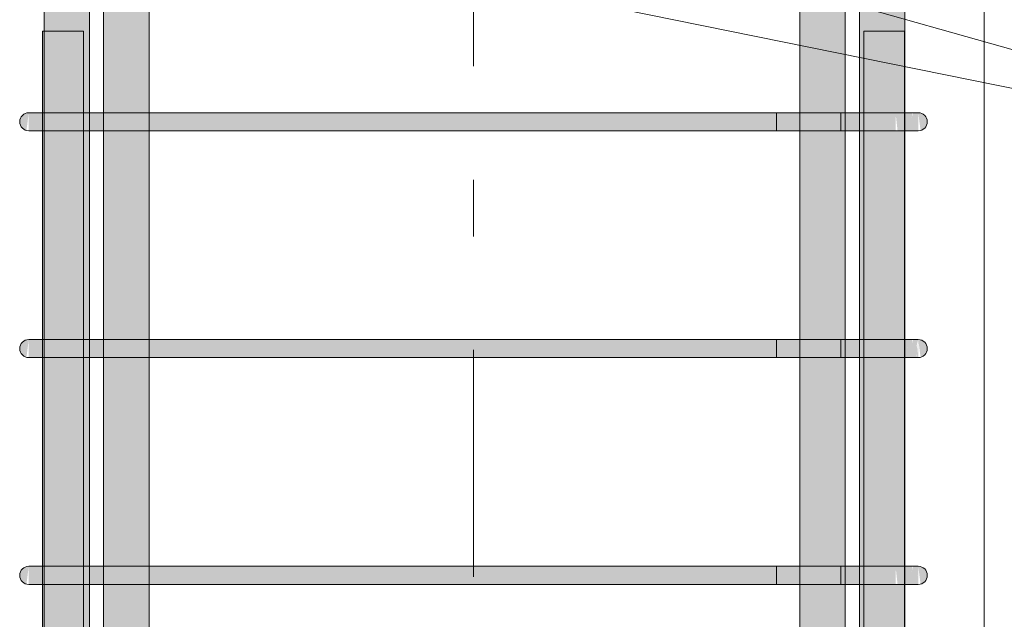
# Model space of a CAD drawing. Header units: millimetres. Extents: x -25607 to 9385, y 1894 to 10168.
# Tile 177 of 181: x 7624 to 8058, y 8401 to 8665. Entities that reach past the tile are written whole.
import ezdxf

# ---------------------------------------------------------------- set-up
doc = ezdxf.new("R2010")
doc.units = ezdxf.units.MM
doc.linetypes.add('Čára osnovy', pattern=[225, 100, -50, 25, -50])
for name, color, linetype, lineweight in [('S-COLS', 52, 'Continuous', 9), ('S-GRID', 1, 'Continuous', 5), ('S-RBAR', 171, 'Continuous', 5), ('S-RBAR-IDEN', 171, 'Continuous', 5)]:
    doc.layers.add(name, color=color, linetype=linetype, lineweight=lineweight)

msp = doc.modelspace()

# ---------------------------------------------------------------- hatches: boundary and pattern name
at = {"layer": 'S-RBAR'}
h = msp.add_hatch(color=256, dxfattribs=at)
h.paths.add_polyline_path([(7655.19, 7883.8), (7655.19, 7916), (7652.49, 7916), (7652.49, 7883.8)])
h.paths.add_polyline_path([(7655.19, 7924), (7655.19, 8016), (7652.49, 8016), (7652.49, 7924)])
h.paths.add_polyline_path([(7652.49, 8024), (7655.19, 8024), (7655.19, 8116), (7652.49, 8116), (7652.49, 8077.38)])
h.paths.add_polyline_path([(7652.49, 8124), (7655.19, 8124), (7655.19, 8216), (7652.49, 8216), (7652.49, 8188.24)])
h.paths.add_polyline_path([(7652.49, 8224), (7655.19, 8224), (7655.19, 8316), (7652.49, 8316), (7652.49, 8299.1)])
h.paths.add_polyline_path([(7655.19, 8324), (7655.19, 8416), (7652.49, 8416), (7652.49, 8324)])
h.paths.add_polyline_path([(7652.49, 8424), (7655.19, 8424), (7655.19, 8516), (7652.49, 8516)])
h.paths.add_polyline_path([(7655.19, 8524), (7655.19, 8616), (7652.49, 8616), (7652.49, 8524)])
h.paths.add_polyline_path([(7652.49, 8624), (7655.19, 8624), (7655.19, 8695), (7654.44, 8695), (7646.68, 8696.02), (7639.44, 8699.02), (7635.19, 8702.28), (7635.19, 8660), (7652.49, 8660), (7652.49, 8631.69)])
h.paths.add_polyline_path([(7654.44, 8705), (7655.19, 8705.1), (7655.19, 8729.45), (7635.19, 8729.45), (7635.19, 8719.66), (7637.25, 8714.83), (7640.3, 8710.86), (7644.44, 8707.68), (7650.3, 8705.54)])
h.paths.add_polyline_path([(7642.32, 8755.3), (7655.19, 8768.18), (7655.19, 8783.8), (7635.19, 8783.8), (7635.19, 8755.3)])
h = msp.add_hatch(color=256, dxfattribs=at)
h.paths.add_polyline_path([(7661.44, 7883.8), (7681.44, 7883.8), (7681.44, 7916), (7661.44, 7916)])
h.paths.add_polyline_path([(7661.44, 7924), (7681.44, 7924), (7681.44, 8016), (7661.44, 8016), (7661.44, 7966.52)])
h.paths.add_polyline_path([(7681.44, 8024), (7681.44, 8116), (7661.44, 8116), (7661.44, 8024)])
h.paths.add_polyline_path([(7681.44, 8124), (7681.44, 8216), (7661.44, 8216), (7661.44, 8124)])
h.paths.add_polyline_path([(7681.44, 8224), (7681.44, 8316), (7661.44, 8316), (7661.44, 8224)])
h.paths.add_polyline_path([(7661.44, 8324), (7681.44, 8324), (7681.44, 8416), (7661.44, 8416), (7661.44, 8409.96)])
h.paths.add_polyline_path([(7661.44, 8424), (7681.44, 8424), (7681.44, 8516), (7661.44, 8516)])
h.paths.add_polyline_path([(7681.44, 8524), (7681.44, 8616), (7661.44, 8616), (7661.44, 8524)])
h.paths.add_polyline_path([(7661.44, 8624), (7681.44, 8624), (7681.44, 8695), (7661.44, 8695), (7661.44, 8631.69)])
h.paths.add_polyline_path([(7676.87, 8705), (7681.44, 8705), (7681.44, 8709.57)])
h.paths.add_polyline_path([(7661.44, 8706.44), (7664.44, 8707.68), (7669.44, 8711.72), (7681.44, 8723.72), (7681.44, 8783.8), (7661.44, 8783.8), (7661.44, 8774.43), (7668.58, 8781.57), (7675.66, 8774.5), (7661.44, 8760.28), (7661.44, 8707.68)])
h = msp.add_hatch(color=256, dxfattribs=at)
h.paths.add_polyline_path([(7988.25, 7883.8), (7988.25, 7916), (7968.25, 7916), (7968.25, 7883.8), (7986.3, 7883.8)])
h.paths.add_polyline_path([(7974.61, 7924), (7988.25, 7924), (7988.25, 8016), (7968.25, 8016), (7968.25, 7924)])
h.paths.add_polyline_path([(7986.3, 8024), (7988.25, 8024), (7988.25, 8116), (7968.25, 8116), (7968.25, 8024), (7974.61, 8024)])
h.paths.add_polyline_path([(7986.3, 8124), (7988.25, 8124), (7988.25, 8216), (7968.25, 8216), (7968.25, 8124), (7974.61, 8124)])
h.paths.add_polyline_path([(7986.3, 8224), (7988.25, 8224), (7988.25, 8316), (7968.25, 8316), (7968.25, 8224), (7974.61, 8224)])
h.paths.add_polyline_path([(7986.3, 8324), (7988.25, 8324), (7988.25, 8416), (7968.25, 8416), (7968.25, 8324), (7974.61, 8324)])
h.paths.add_polyline_path([(7968.25, 8424), (7988.25, 8424), (7988.25, 8516), (7968.25, 8516)])
h.paths.add_polyline_path([(7988.25, 8524), (7988.25, 8616), (7968.25, 8616), (7968.25, 8524), (7986.3, 8524)])
h.paths.add_polyline_path([(7968.25, 8624), (7988.25, 8624), (7988.25, 8695), (7968.25, 8695), (7968.25, 8631.69)])
h.paths.add_polyline_path([(7968.25, 8705), (7972.02, 8705), (7968.25, 8708.77)])
h.paths.add_polyline_path([(7988.25, 8706.1), (7988.25, 8759.48), (7973.23, 8774.5), (7980.3, 8781.57), (7988.25, 8773.62), (7988.25, 8783.8), (7968.25, 8783.8), (7968.25, 8722.91), (7980.3, 8710.86), (7984.44, 8707.68), (7986.68, 8706.75)])
h = msp.add_hatch(color=256, dxfattribs=at)
h.paths.add_polyline_path([(7996.39, 7883.8), (7996.39, 7916), (7994.5, 7916), (7994.5, 7883.8)])
h.paths.add_polyline_path([(8014.39, 7924), (8014.5, 7924), (8014.39, 7938.8)])
h.paths.add_polyline_path([(7996.39, 7924), (7996.39, 8016), (7994.5, 8016), (7994.5, 7924)])
h.paths.add_polyline_path([(7994.5, 8024), (7996.39, 8024), (7996.39, 8116), (7994.5, 8116), (7994.5, 8077.38)])
h.paths.add_polyline_path([(8014.39, 8024), (8014.5, 8024), (8014.39, 8049.66)])
h.paths.add_polyline_path([(7996.39, 8124), (7996.39, 8216), (7994.5, 8216), (7994.5, 8124)])
h.paths.add_polyline_path([(7996.39, 8224), (7996.39, 8316), (7994.5, 8316), (7994.5, 8224)])
h.paths.add_polyline_path([(8014.39, 8224), (8014.5, 8224), (8014.39, 8243.67)])
h.paths.add_polyline_path([(7996.39, 8324), (7996.39, 8416), (7994.5, 8416), (7994.5, 8324)])
h.paths.add_polyline_path([(8014.39, 8324), (8014.5, 8324), (8014.39, 8326.82)])
h.paths.add_polyline_path([(7996.39, 8424), (7996.39, 8516), (7994.5, 8516), (7994.5, 8424)])
h.paths.add_polyline_path([(7996.39, 8524), (7996.39, 8616), (7994.5, 8616), (7994.5, 8524)])
h.paths.add_polyline_path([(8014.39, 8624), (8014.5, 8624), (8014.5, 8702.9), (8008.58, 8698.66), (8001.51, 8695.93), (7994.5, 8695), (7994.5, 8624), (7996.39, 8624), (7996.39, 8660), (8014.39, 8660), (8014.39, 8631.69)])
h.paths.add_polyline_path([(7994.5, 8705.01), (7999.62, 8705.68), (8004.73, 8707.9), (8008.58, 8710.86), (8011.76, 8715), (8013.76, 8719.82), (8014.44, 8725), (8013.76, 8729.45), (7994.5, 8729.45), (7994.5, 8705.68)])
h.paths.add_polyline_path([(8006.57, 8755.3), (8014.44, 8755.3), (8014.44, 8783.8), (7994.5, 8783.8), (7994.5, 8767.37), (8001.51, 8760.36)])
h = msp.add_hatch(color=256, dxfattribs=at)
h.paths.add_polyline_path([(7650.3, 5795), (7652.49, 5795), (7652.49, 5916), (7634.49, 5916), (7634.49, 5795)])
h.paths.add_polyline_path([(7637.54, 5924), (7652.49, 5924), (7652.49, 6016), (7634.49, 6016), (7634.49, 5924)])
h.paths.add_polyline_path([(7634.49, 6024), (7652.49, 6024), (7652.49, 6116), (7634.49, 6116), (7634.49, 6026.43)])
h.paths.add_polyline_path([(7640.79, 6124), (7652.49, 6124), (7652.49, 6216), (7634.49, 6216), (7634.49, 6124), (7637.54, 6124)])
h.paths.add_polyline_path([(7640.79, 6224), (7652.49, 6224), (7652.49, 6316), (7634.49, 6316), (7634.49, 6224), (7637.54, 6224)])
h.paths.add_polyline_path([(7634.49, 6324), (7652.49, 6324), (7652.49, 6416), (7634.49, 6416), (7634.49, 6331.3)])
h.paths.add_polyline_path([(7640.79, 6424), (7652.49, 6424), (7652.49, 6516), (7634.49, 6516), (7634.49, 6424), (7637.54, 6424)])
h.paths.add_polyline_path([(7650.3, 6524), (7652.49, 6524), (7652.49, 6616), (7634.49, 6616), (7634.49, 6524), (7648.44, 6524)])
h.paths.add_polyline_path([(7634.49, 6624), (7652.49, 6624), (7652.49, 6716), (7634.49, 6716), (7634.49, 6636.17)])
h.paths.add_polyline_path([(7640.79, 6724), (7652.49, 6724), (7652.49, 6816), (7634.49, 6816), (7634.49, 6724), (7637.54, 6724)])
h.paths.add_polyline_path([(7634.49, 6824), (7652.49, 6824), (7652.49, 6916), (7634.49, 6916), (7634.49, 6830.18)])
h.paths.add_polyline_path([(7634.49, 6924), (7652.49, 6924), (7652.49, 7016), (7634.49, 7016), (7634.49, 6968.76)])
h.paths.add_polyline_path([(7634.49, 7024), (7652.49, 7024), (7652.49, 7116), (7634.49, 7116), (7634.49, 7024.19)])
h.paths.add_polyline_path([(7644.62, 7124), (7652.49, 7124), (7652.49, 7216), (7634.49, 7216), (7634.49, 7124), (7644.29, 7124)])
h.paths.add_polyline_path([(7644.29, 7224), (7652.49, 7224), (7652.49, 7316), (7634.49, 7316), (7634.49, 7224), (7640.79, 7224)])
h.paths.add_polyline_path([(7637.54, 7324), (7652.49, 7324), (7652.49, 7416), (7634.49, 7416), (7634.49, 7324)])
h.paths.add_polyline_path([(7637.54, 7424), (7652.49, 7424), (7652.49, 7516), (7634.49, 7516), (7634.49, 7424)])
h.paths.add_polyline_path([(7648.44, 7524), (7652.49, 7524), (7652.49, 7616), (7634.49, 7616), (7634.49, 7524), (7644.62, 7524)])
h.paths.add_polyline_path([(7634.49, 7624), (7652.49, 7624), (7652.49, 7716), (7634.49, 7716), (7634.49, 7633.93)])
h.paths.add_polyline_path([(7640.79, 7724), (7652.49, 7724), (7652.49, 7816), (7634.49, 7816), (7634.49, 7724), (7637.54, 7724)])
h.paths.add_polyline_path([(7634.49, 7824), (7652.49, 7824), (7652.49, 7916), (7634.49, 7916), (7634.49, 7855.65)])
h.paths.add_polyline_path([(7634.49, 7924), (7652.49, 7924), (7652.49, 8016), (7634.49, 8016), (7634.49, 7938.8)])
h.paths.add_polyline_path([(7634.49, 8024), (7652.49, 8024), (7652.49, 8116), (7634.49, 8116), (7634.49, 8077.38)])
h.paths.add_polyline_path([(7634.49, 8124), (7652.49, 8124), (7652.49, 8216), (7634.49, 8216), (7634.49, 8132.81)])
h.paths.add_polyline_path([(7640.79, 8224), (7652.49, 8224), (7652.49, 8316), (7634.49, 8316), (7634.49, 8224), (7637.54, 8224)])
h.paths.add_polyline_path([(7634.49, 8324), (7652.49, 8324), (7652.49, 8416), (7634.49, 8416), (7634.49, 8326.82)])
h.paths.add_polyline_path([(7634.49, 8424), (7652.49, 8424), (7652.49, 8516), (7634.49, 8516), (7634.49, 8437.68)])
h.paths.add_polyline_path([(7648.44, 8524), (7652.49, 8524), (7652.49, 8616), (7634.49, 8616), (7634.49, 8524), (7644.62, 8524)])
h.paths.add_polyline_path([(7634.49, 8624), (7652.49, 8624), (7652.49, 8660), (7634.49, 8660), (7634.49, 8631.69)])
h = msp.add_hatch(color=256, dxfattribs=at)
h.paths.add_polyline_path([(7996.39, 5795), (8014.39, 5795), (8014.1, 5916), (7996.39, 5916), (7996.39, 5860.14)])
h.paths.add_polyline_path([(8008.1, 5924), (8014.39, 5924), (8014.1, 6016), (7996.39, 6016), (7996.62, 5924), (8005.44, 5924)])
h.paths.add_polyline_path([(8005.44, 6024), (8014.39, 6024), (8014.1, 6116), (7996.39, 6116), (7996.62, 6024), (8004.27, 6024)])
h.paths.add_polyline_path([(8008.1, 6124), (8014.39, 6124), (8014.1, 6216), (7996.39, 6216), (7996.62, 6124), (8005.44, 6124)])
h.paths.add_polyline_path([(7996.39, 6224), (8014.39, 6224), (8014.1, 6316), (7996.39, 6316), (7996.39, 6303.59)])
h.paths.add_polyline_path([(8008.1, 6324), (8014.39, 6324), (8014.1, 6416), (7996.39, 6416), (7996.62, 6324), (8005.44, 6324)])
h.paths.add_polyline_path([(8001.51, 6424), (8014.39, 6424), (8014.1, 6516), (7996.39, 6516), (7996.62, 6424), (8000.44, 6424)])
h.paths.add_polyline_path([(8008.1, 6524), (8014.39, 6524), (8014.1, 6616), (7996.39, 6616), (7996.62, 6524), (8005.44, 6524)])
h.paths.add_polyline_path([(8005.44, 6624), (8014.39, 6624), (8014.1, 6716), (7996.39, 6716), (7996.62, 6624), (8004.27, 6624)])
h.paths.add_polyline_path([(7996.62, 6724), (8014.39, 6724), (8014.1, 6816), (7996.39, 6816), (7996.39, 6724)])
h.paths.add_polyline_path([(8008.1, 6824), (8014.39, 6824), (8014.1, 6916), (7996.39, 6916), (7996.62, 6824), (8005.44, 6824)])
h.paths.add_polyline_path([(8008.1, 6924), (8014.39, 6924), (8014.1, 7016), (7996.39, 7016), (7996.62, 6924), (8005.44, 6924)])
h.paths.add_polyline_path([(8008.1, 7024), (8014.39, 7024.19), (8014.1, 7116), (7996.39, 7116), (7996.62, 7024), (8005.44, 7024)])
h.paths.add_polyline_path([(8008.1, 7124), (8014.39, 7124), (8014.1, 7216), (7996.39, 7216), (7996.62, 7124), (8005.44, 7124)])
h.paths.add_polyline_path([(8000.44, 7224), (8014.39, 7224), (8014.1, 7316), (7996.39, 7316), (7996.62, 7224)])
h.paths.add_polyline_path([(8008.1, 7324), (8014.39, 7324), (8014.1, 7416), (7996.39, 7416), (7996.62, 7324), (8005.44, 7324)])
h.paths.add_polyline_path([(8004.27, 7424), (8014.39, 7424), (8014.1, 7516), (7996.39, 7516), (7996.62, 7424), (8001.51, 7424)])
h.paths.add_polyline_path([(8014.39, 7524), (8014.1, 7616), (7996.39, 7616), (7996.62, 7524), (8014.1, 7524)])
h.paths.add_polyline_path([(8008.1, 7624), (8014.39, 7624), (8014.1, 7716), (7996.39, 7716), (7996.62, 7624), (8005.44, 7624)])
h.paths.add_polyline_path([(7996.62, 7724), (8014.39, 7724), (8014.1, 7816), (7996.39, 7816), (7996.39, 7724)])
h.paths.add_polyline_path([(8008.1, 7824), (8014.39, 7824), (8014.1, 7916), (7996.39, 7916), (7996.62, 7824), (8005.44, 7824)])
h.paths.add_polyline_path([(8008.1, 7924), (8014.39, 7924), (8014.1, 8016), (7996.39, 8016), (7996.62, 7924), (8005.44, 7924)])
h.paths.add_polyline_path([(8000.44, 8024), (8014.39, 8024), (8014.1, 8116), (7996.39, 8116), (7996.62, 8024)])
h.paths.add_polyline_path([(8008.1, 8124), (8014.39, 8124), (8014.1, 8216), (7996.39, 8216), (7996.62, 8124), (8005.44, 8124)])
h.paths.add_polyline_path([(8008.1, 8224), (8014.39, 8224), (8014.1, 8316), (7996.39, 8316), (7996.62, 8224), (8005.44, 8224)])
h.paths.add_polyline_path([(8005.44, 8324), (8014.39, 8324), (8014.1, 8416), (7996.39, 8416), (7996.62, 8324), (8004.27, 8324)])
h.paths.add_polyline_path([(8001.51, 8424), (8014.39, 8424), (8014.1, 8516), (7996.39, 8516), (7996.62, 8424), (8000.44, 8424)])
h.paths.add_polyline_path([(8014.39, 8524), (8014.1, 8616), (7996.39, 8616), (7996.62, 8524), (8014.1, 8524)])
h.paths.add_polyline_path([(8008.1, 8624), (8014.39, 8624), (8014.39, 8660), (7996.39, 8660), (7996.62, 8624), (8005.44, 8624)])
for points in [[(7627.41, 8616.14), (7628.44, 8624), (7626.44, 8623.46), (7624.98, 8622), (7624.44, 8620), (7624.98, 8618), (7626.44, 8616.54)], [(7629.2, 8616), (7648.44, 8616), (7648.44, 8624), (7628.44, 8624), (7628.44, 8616)], [(7913.7, 8616), (8000.44, 8616), (8000.44, 8624), (7648.44, 8624), (7648.44, 8616), (7738.1, 8616)], [(8021.48, 8616.14), (8022.44, 8616.54), (8023.91, 8618), (8024.44, 8620), (8023.91, 8622), (8022.44, 8623.46), (8020.44, 8624), (8021.1, 8618.96)], [(7627.41, 8516.14), (7628.44, 8524), (7626.44, 8523.46), (7624.98, 8522), (7624.44, 8520), (7624.98, 8518), (7626.44, 8516.54)], [(7644.62, 8516), (7648.44, 8516), (7648.44, 8524), (7628.44, 8524), (7628.44, 8516), (7644.29, 8516)], [(7648.44, 8516), (8000.44, 8516), (8000.44, 8524), (7648.44, 8524), (7648.44, 8520.82)], [(8021.48, 8516.14), (8022.44, 8516.54), (8023.91, 8518), (8024.44, 8520), (8023.91, 8522), (8022.44, 8523.46), (8020.44, 8524), (8021.1, 8518.96)], [(7627.41, 8416.14), (7628.44, 8424), (7626.44, 8423.46), (7624.98, 8422), (7624.44, 8420), (7624.98, 8418), (7626.44, 8416.54)], [(7629.2, 8416), (7648.44, 8416), (7648.44, 8424), (7628.44, 8424), (7628.44, 8416)], [(7913.7, 8416), (8000.44, 8416), (8000.44, 8424), (7648.44, 8424), (7648.44, 8416), (7738.1, 8416)], [(8021.48, 8416.14), (8022.44, 8416.54), (8023.91, 8418), (8024.44, 8420), (8023.91, 8422), (8022.44, 8423.46), (8020.44, 8424), (8021.1, 8418.96)]]:
    msp.add_hatch(color=256, dxfattribs=at).paths.add_polyline_path(points)
h = msp.add_hatch(color=256, dxfattribs=at)
h.paths.add_polyline_path([(8020.44, 8624), (8019.76, 8616), (8020.44, 8616.14), (8020.44, 8621.04)])
h.paths.add_polyline_path([(8019.23, 8616), (8019.76, 8621.32), (8020.44, 8624), (8018.04, 8624), (8017.17, 8619.58), (8014.58, 8616), (8018.92, 8616)])
h.paths.add_polyline_path([(8000.44, 8616), (8008.1, 8616), (8009.42, 8624), (8000.44, 8624)])
h.paths.add_polyline_path([(8011.34, 8616), (8014.58, 8616), (8016.52, 8624), (8011.68, 8624)])
h.paths.add_polyline_path([(8008.1, 8616), (8010.44, 8616), (8010.44, 8621.79)])
h = msp.add_hatch(color=256, dxfattribs=at)
h.paths.add_polyline_path([(8019.23, 8616), (8019.77, 8616.14), (8020.44, 8624), (8019.43, 8620.02)])
h.paths.add_polyline_path([(8011.34, 8616), (8011.68, 8624), (8009.42, 8624), (8008.1, 8616), (8010.64, 8622.27)])
h.paths.add_polyline_path([(8014.58, 8616), (8017.47, 8619.98), (8017.76, 8624), (8016.52, 8624)])
h = msp.add_hatch(color=256, dxfattribs=at)
h.paths.add_polyline_path([(8000.44, 8516), (8008.1, 8516), (8009.42, 8524), (8000.44, 8524), (8000.44, 8520.82)])
h.paths.add_polyline_path([(8020.44, 8524), (8019.76, 8516), (8020.44, 8516.14), (8020.44, 8521.04)])
h.paths.add_polyline_path([(8014.58, 8516), (8016.52, 8524), (8011.68, 8524), (8011.34, 8516)])
h.paths.add_polyline_path([(8018.92, 8516), (8019.23, 8516), (8019.76, 8521.32), (8020.44, 8524), (8018.04, 8524), (8017.17, 8519.58), (8014.58, 8516), (8017.76, 8516)])
h = msp.add_hatch(color=256, dxfattribs=at)
h.paths.add_polyline_path([(8008.1, 8516), (8011.34, 8516), (8011.68, 8524), (8009.42, 8524), (8008.89, 8520.82)])
h.paths.add_polyline_path([(8019.76, 8516), (8019.96, 8521.04), (8019.69, 8521.04), (8019.43, 8520.02), (8019.23, 8516)])
h.paths.add_polyline_path([(8014.58, 8516), (8017.47, 8519.98), (8017.76, 8524), (8016.52, 8524), (8015.75, 8520.82)])
h = msp.add_hatch(color=256, dxfattribs=at)
h.paths.add_polyline_path([(8020.44, 8424), (8019.76, 8416), (8020.44, 8416.14), (8020.44, 8421.04)])
h.paths.add_polyline_path([(8019.23, 8416), (8019.76, 8421.32), (8020.44, 8424), (8018.04, 8424), (8017.17, 8419.58), (8014.58, 8416), (8018.92, 8416)])
h.paths.add_polyline_path([(8000.44, 8416), (8008.1, 8416), (8009.42, 8424), (8000.44, 8424)])
h.paths.add_polyline_path([(8011.34, 8416), (8014.58, 8416), (8016.52, 8424), (8011.68, 8424)])
h.paths.add_polyline_path([(8008.1, 8416), (8010.44, 8416), (8010.44, 8421.79)])
h = msp.add_hatch(color=256, dxfattribs=at)
h.paths.add_polyline_path([(8019.23, 8416), (8019.77, 8416.14), (8020.44, 8424), (8019.43, 8420.02)])
h.paths.add_polyline_path([(8011.34, 8416), (8011.68, 8424), (8009.42, 8424), (8008.1, 8416), (8010.64, 8422.27)])
h.paths.add_polyline_path([(8014.58, 8416), (8017.47, 8419.98), (8017.76, 8424), (8016.52, 8424)])

# ---------------------------------------------------------------- linework, layer by layer
at = {"layer": 'S-COLS'}
for p, q in [((8049.44, 8920), (8049.44, 5870)), ((8049.44, 8670), (8049.44, 6370))]:
    msp.add_line(p, q, dxfattribs=at)
at = {"layer": 'S-GRID', "linetype": 'Čára osnovy', "lineweight": 9}
msp.add_line((7824.44, 1894.44), (7824.44, 9632.52), dxfattribs=at)
at = {"layer": 'S-RBAR'}
for p, q in [((7635.19, 7883.8), (7635.19, 8783.8)), ((7655.19, 7883.8), (7655.19, 8783.8)), ((7661.44, 7883.8), (7661.44, 8783.8)), ((7681.44, 7883.8), (7681.44, 8783.8)), ((7968.25, 7883.8), (7968.25, 8783.8)), ((7988.25, 7883.8), (7988.25, 8783.8)), ((7994.5, 7883.8), (7994.5, 8783.8)), ((8014.5, 7883.8), (8014.5, 8783.8)), ((7652.49, 8660), (7634.49, 8660)), ((7634.49, 5795), (7634.49, 8660)), ((7652.49, 8660), (7634.49, 8660)), ((7634.49, 5795), (7634.49, 8660)), ((7652.49, 5795), (7652.49, 8660)), ((7652.49, 5795), (7652.49, 8660)), ((8014.39, 8660), (7996.39, 8660)), ((7996.39, 5795), (7996.39, 8660)), ((8014.39, 8660), (7996.39, 8660)), ((7996.39, 5795), (7996.39, 8660)), ((8014.39, 5795), (8014.39, 8660)), ((8014.39, 5795), (8014.39, 8660)), ((7648.44, 8624), (7628.44, 8624)), ((7648.44, 8624), (7628.44, 8624)), ((8000.44, 8624), (7648.44, 8624)), ((7648.44, 8624), (8000.44, 8624)), ((7958.02, 8624), (7986.3, 8624)), ((7958.02, 8616), (7958.02, 8624)), ((8020.44, 8624), (7986.3, 8624)), ((8014.58, 8624), (7986.3, 8624)), ((7986.3, 8624), (7986.3, 8616)), ((8020.44, 8624), (8000.44, 8624)), ((8020.44, 8624), (8000.44, 8624)), ((8020.44, 8624), (8014.58, 8624)), ((7648.44, 8616), (7628.44, 8616)), ((7648.44, 8616), (7628.44, 8616)), ((8000.44, 8616), (7648.44, 8616)), ((7648.44, 8616), (8000.44, 8616)), ((7958.02, 8616), (7986.3, 8616)), ((8020.44, 8616), (7986.3, 8616)), ((8014.58, 8616), (7986.3, 8616)), ((8020.44, 8616), (8000.44, 8616)), ((8014.58, 8616), (8000.44, 8616)), ((8019.76, 8616), (8014.58, 8616)), ((8019.76, 8616), (8014.58, 8616)), ((7648.44, 8524), (7628.44, 8524)), ((7648.44, 8524), (7628.44, 8524)), ((8000.44, 8524), (7648.44, 8524)), ((7648.44, 8524), (8000.44, 8524)), ((7958.02, 8524), (7986.3, 8524)), ((7958.02, 8516), (7958.02, 8524)), ((8020.44, 8524), (7986.3, 8524)), ((8014.58, 8524), (7986.3, 8524)), ((7986.3, 8524), (7986.3, 8516)), ((8020.44, 8524), (8000.44, 8524)), ((8020.44, 8524), (8000.44, 8524)), ((8020.44, 8524), (8014.58, 8524)), ((7648.44, 8516), (7628.44, 8516)), ((7648.44, 8516), (7628.44, 8516)), ((8000.44, 8516), (7648.44, 8516)), ((7648.44, 8516), (8000.44, 8516)), ((7958.02, 8516), (7986.3, 8516)), ((8020.44, 8516), (7986.3, 8516)), ((8014.58, 8516), (7986.3, 8516)), ((8020.44, 8516), (8000.44, 8516)), ((8014.58, 8516), (8000.44, 8516)), ((8019.76, 8516), (8014.58, 8516)), ((8019.76, 8516), (8014.58, 8516)), ((7648.44, 8424), (7628.44, 8424)), ((7648.44, 8424), (7628.44, 8424)), ((8000.44, 8424), (7648.44, 8424)), ((7648.44, 8424), (8000.44, 8424)), ((7958.02, 8424), (7986.3, 8424)), ((7958.02, 8416), (7958.02, 8424)), ((8020.44, 8424), (7986.3, 8424)), ((8014.58, 8424), (7986.3, 8424)), ((7986.3, 8424), (7986.3, 8416)), ((8020.44, 8424), (8000.44, 8424)), ((8020.44, 8424), (8000.44, 8424)), ((8020.44, 8424), (8014.58, 8424)), ((7648.44, 8416), (7628.44, 8416)), ((7648.44, 8416), (7628.44, 8416)), ((8000.44, 8416), (7648.44, 8416)), ((7648.44, 8416), (8000.44, 8416)), ((7958.02, 8416), (7986.3, 8416)), ((8020.44, 8416), (7986.3, 8416)), ((8014.58, 8416), (7986.3, 8416)), ((8020.44, 8416), (8000.44, 8416)), ((8014.58, 8416), (8000.44, 8416)), ((8019.76, 8416), (8014.58, 8416)), ((8019.76, 8416), (8014.58, 8416))]:
    msp.add_line(p, q, dxfattribs=at)
for centre, start, end in [((7628.44, 8620), 90, 270), ((7628.44, 8620), 90, 270), ((8020.44, 8620), 270, 90), ((8020.44, 8620), 270, 90), ((8020.44, 8620), 270, 90), ((7628.44, 8520), 90, 270), ((7628.44, 8520), 90, 270), ((8020.44, 8520), 270, 90), ((8020.44, 8520), 270, 90), ((8020.44, 8520), 270, 90), ((7628.44, 8420), 90, 270), ((7628.44, 8420), 90, 270), ((8020.44, 8420), 270, 90), ((8020.44, 8420), 270, 90), ((8020.44, 8420), 270, 90)]:
    msp.add_arc(centre, 4, start, end, dxfattribs=at)
at = {"layer": 'S-RBAR-IDEN'}
for p in [(7648.86, 8718.64), (7825.22, 8718.64)]:
    msp.add_line(p, (8280.38, 8590.22), dxfattribs=at)

doc.saveas('drawing.dxf')
